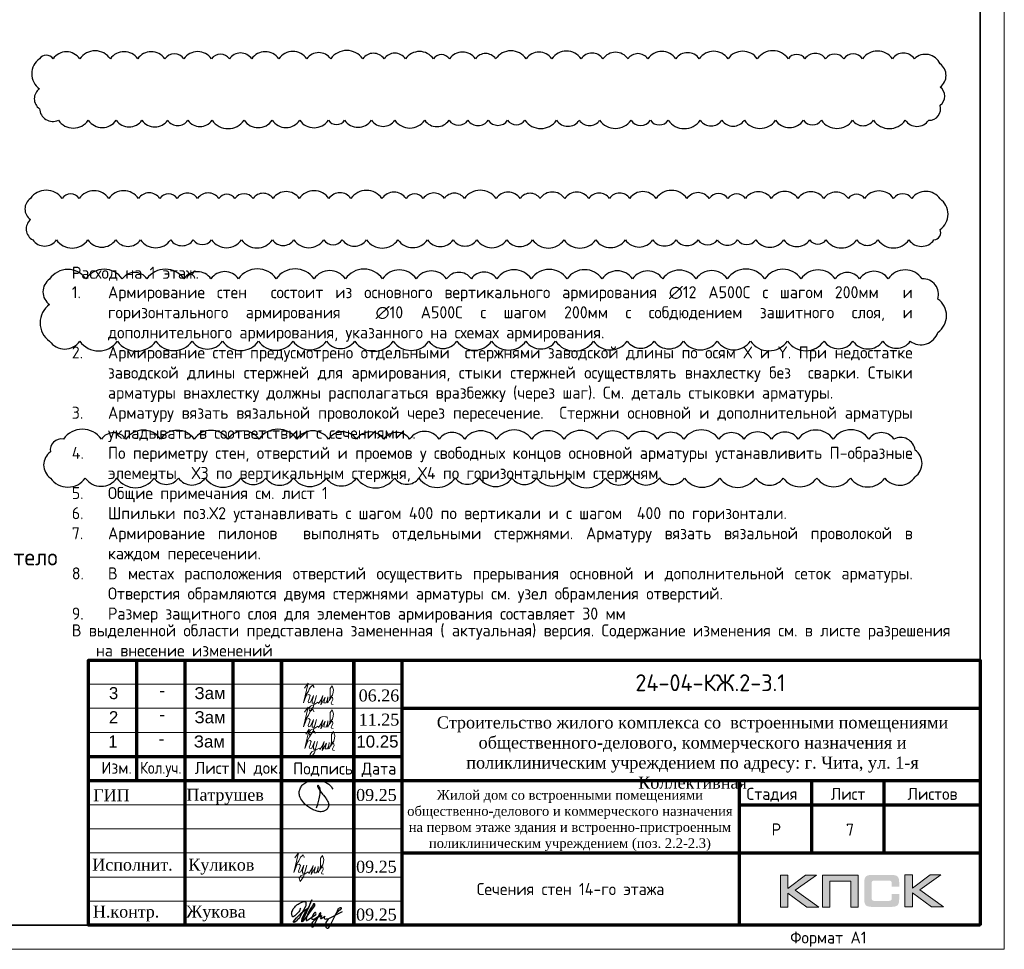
# Model space of a CAD drawing. Header units: millimetres. Extents: x 247266 to 730847, y -636031 to 10052.
# Tile 157 of 196: x 590663 to 611095, y -281741 to -262452. Entities that reach past the tile are written whole.
import ezdxf
from ezdxf.enums import TextEntityAlignment as Align

# ---------------------------------------------------------------- set-up
doc = ezdxf.new("R2010")
doc.units = ezdxf.units.MM
for name, color, linetype in [('PDF7_Text', 7, 'Continuous'), ('PDF8_Text', 7, 'Continuous'), ('Исправления', 1, 'Continuous'), ('РАЗМЕРЫ', 7, 'Continuous'), ('Рамка печать', 7, 'Continuous'), ('ТОЛСТЫЕ_ОСНОВНЫЕ', 7, 'Continuous')]:
    doc.layers.add(name, color=color, linetype=linetype)
for name, color, linetype, lineweight in [('Выноски', 7, 'Continuous', 20), ('размер', 7, 'Continuous', 25), ('Рамка', 7, 'Continuous', 70), ('Текст', 7, 'Continuous', 25), ('ТОНКИЕ', 7, 'Continuous', 9), ('Узлы', 7, 'Continuous', 0)]:
    doc.layers.add(name, color=color, linetype=linetype, lineweight=lineweight)
doc.styles.add('GOST-2.304_Type-B', font='GOST_Common.ttf')
doc.styles.add('PDF Times New Roman', font='times.ttf')
doc.styles.get("Standard").update_dxf_attribs({"font": 'arial.ttf'})
doc.styles.add('style1', font='GOST_Common.ttf', dxfattribs={"height": 500})
doc.styles.add('ГОСТ', font='GOST_Common.ttf')

# ---------------------------------------------------------------- blocks, each defined once
blk = doc.blocks.new('*U3684')
at = {"layer": 'ТОЛСТЫЕ_ОСНОВНЫЕ', "lineweight": 35}
blk.add_lwpolyline([(20, 5), (836, 5), (836, 589), (20, 589)], close=True, dxfattribs=at)
at = {"layer": 'ТОНКИЕ'}
blk.add_lwpolyline([(0, 0), (841, 0), (841, 594), (0, 594)], close=True, dxfattribs=at)
at = {"layer": 'Текст', "style": 'style1'}
blk.add_text('Формат А1', height=2.5, dxfattribs=at).set_placement((796.57, 1.2))
blk = doc.blocks.new('11')
at = {"layer": 'Выноски'}
for p, q in [((48016, 66806), (48038, 66823)), ((48038, 66823), (48060, 66786)), ((47885, 66608), (47944, 66700)), ((47944, 66700), (47962, 66737)), ((47962, 66737), (47989, 66781)), ((47989, 66781), (48016, 66806)), ((48060, 66786), (48058, 66769))]:
    blk.add_line(p, q, dxfattribs=at)
blk.add_lwpolyline([(47863, 66761), (47937, 66865), (47843, 66458), (47885, 66564), (47905, 66616), (47954, 66628), (47979, 66606), (47957, 66539), (47937, 66487), (47947, 66458), (47991, 66470), (48051, 66611), (48041, 66569), (48023, 66505), (48023, 66448), (48065, 66448), (48090, 66529), (48110, 66608), (48043, 66369), (47972, 66275), (47954, 66344), (47991, 66389), (48078, 66431), (48142, 66470), (48154, 66441), (48204, 66512), (48246, 66606), (48209, 66455), (48204, 66418), (48295, 66574), (48265, 66463), (48265, 66455), (48312, 66453), (48342, 66529), (48347, 66584), (48337, 66465), (48349, 66453), (48401, 66569), (48443, 66616), (48461, 66678), (48466, 66727), (48436, 66811), (48399, 66754), (48399, 66618), (48389, 66549), (48374, 66507), (48416, 66564), (48441, 66576), (48451, 66524), (48433, 66482), (48419, 66453), (48424, 66428), (48458, 66421)], dxfattribs=at)
blk = doc.blocks.new('яяя')
at = {"lineweight": 30}
for points in [[(345424, 110432), (345425, 110410), (345424, 110397), (345417, 110379), (345406, 110350), (345390, 110319), (345357, 110275), (345310, 110221), (345265, 110176), (345198, 110110), (345161, 110077), (345133, 110066), (345116, 110066), (345102, 110075), (345090, 110091), (345082, 110115), (345074, 110146), (345066, 110182), (345064, 110206), (345067, 110234), (345077, 110278), (345095, 110320), (345114, 110361), (345134, 110395), (345159, 110428), (345195, 110469), (345228, 110506), (345284, 110560), (345331, 110595), (345379, 110625), (345435, 110648), (345486, 110670), (345532, 110686), (345573, 110696), (345605, 110698), (345621, 110695), (345635, 110687), (345648, 110671), (345656, 110649), (345659, 110625), (345659, 110583), (345656, 110553), (345647, 110523), (345635, 110489), (345387, 110033), (345349, 109985), (345311, 109948), (345247, 109889), (345209, 109858), (345192, 109844), (345180, 109837), (345157, 109833), (345150, 109835), (345140, 109842), (345135, 109856), (345138, 109881), (345148, 109892), (345183, 109930), (345267, 110024), (345343, 110105), (345455, 110213), (345617, 110343), (345775, 110456), (345811, 110526), (345838, 110607), (345890, 110740), (345902, 110771), (345698, 110295), (345672, 110226), (345626, 110132), (345572, 110032), (345518, 109953), (345481, 109918), (345497, 110001), (345567, 110147), (345655, 110301), (345760, 110442)], [(345481, 109918), (345476, 109896), (345475, 109874), (345485, 109861), (345506, 109866), (345539, 109891), (345632, 109983), (345968, 110450), (346022, 110527), (346029, 110560), (346027, 110579), (346026, 110590), (346010, 110605), (345993, 110609), (345975, 110601), (345962, 110584), (345954, 110562), (345857, 110421), (345783, 110292), (345741, 110183), (345701, 110079), (345665, 109985), (345660, 109952), (345666, 109929), (345669, 109915), (345682, 109910), (345702, 109914), (345735, 109941), (345846, 110007), (346065, 110160), (346075, 110193), (346070, 110217), (346066, 110236), (346052, 110241), (346030, 110241), (346007, 110228), (345978, 110203), (345960, 110164), (345892, 110010), (345895, 109986), (345904, 109966), (345925, 109964), (345969, 109968), (346045, 110000), (346218, 110114), (346261, 110154), (346280, 110184), (346282, 110210), (346278, 110225), (346263, 110229), (346241, 110222), (346220, 110198), (346162, 110049), (345989, 109904), (345932, 109849), (345906, 109805), (345891, 109739), (345890, 109690), (345899, 109652), (345924, 109647), (345956, 109655), (345980, 109674), (346058, 109838), (346158, 110046), (346261, 110098), (346314, 110120), (346292, 110079), (346269, 110036), (346261, 110008), (346267, 109998), (346293, 109998), (346363, 110039), (346445, 110095), (346421, 110068), (346414, 110040), (346407, 110011), (346416, 109990), (346466, 109972), (346509, 109977), (346574, 109984), (347172, 110293)], [(346586, 109971), (346543, 109917), (346509, 109873), (346489, 109825), (346475, 109767), (346472, 109710), (346478, 109675), (346485, 109641), (346501, 109621), (346517, 109602), (346542, 109589), (346568, 109592), (346605, 109620), (346680, 109731), (346736, 109842), (346865, 110115), (346962, 110290), (346969, 110318), (346979, 110360), (347013, 110403), (347056, 110434), (347091, 110450), (347109, 110450), (347121, 110434), (347115, 110405), (347072, 110355), (347012, 110307), (346924, 110222)]]:
    blk.add_lwpolyline(points, dxfattribs=at)
blk = doc.blocks.new('Патрушев')
at = {"color": 5, "lineweight": 25}
blk.add_lwpolyline([(58.5, -35.09), (59.7, -31.98), (60.22, -29.81), (60.47, -28.76), (60.76, -27.56), (61.06, -26.32), (61.37, -24.67), (61.64, -22.98), (61.77, -21.63), (61.83, -20.46), (61.74, -19.5), (61.5, -18.56), (61.27, -17.93), (60.96, -17.34), (60.63, -16.86), (60.45, -16.66), (60.39, -16.62), (60.25, -16.53), (60.03, -16.42), (59.74, -16.36), (59.56, -16.39), (59.41, -16.5), (59.32, -16.73), (59.32, -16.96), (59.41, -17.15), (61.8, -21.04), (63.12, -22.91), (63.7, -23.61), (64.53, -24.59), (65.48, -25.87), (66.43, -27.07), (66.87, -27.73), (67.42, -28.44), (67.68, -28.93), (68, -29.52), (68.38, -30.41), (68.65, -31), (68.82, -31.71), (68.89, -32.2), (68.93, -32.68), (68.9, -33.35), (68.81, -33.79), (68.57, -34.59), (68.27, -35.18), (67.92, -35.7), (67.56, -36.23), (66.92, -36.75), (66.44, -37.14), (65.93, -37.49), (65.34, -37.85), (64.79, -38.12), (64.12, -38.33), (63.56, -38.4), (62.54, -38.51), (61.58, -38.47), (60.89, -38.38), (60.1, -38.27), (59.25, -38.05), (58.41, -37.75), (57.66, -37.55), (56.61, -37.27), (55.88, -36.92), (54.92, -36.35), (53.85, -35.72), (53.05, -35.25), (52.17, -34.73), (51.27, -34.08), (50.13, -33.27), (49.09, -32.31), (47.96, -31.09), (47.07, -29.92), (46.05, -28.68), (45.23, -27.65), (44.74, -26.54), (44.28, -25.09), (44.05, -24.29), (43.98, -23.29), (43.94, -22.47), (43.99, -21.49), (44.18, -20.57), (44.46, -19.97), (44.74, -19.1), (45.02, -18.24), (45.49, -17.42), (45.85, -16.92), (46.39, -16.14), (46.99, -15.53), (47.83, -14.81), (48.65, -14.29), (49.43, -13.79), (50.53, -13.27), (51.57, -12.89), (52.65, -12.48), (54.17, -12.1), (55.44, -11.87), (56.95, -11.79), (58.35, -11.79), (59.63, -11.91), (61, -12.05), (62.71, -12.35), (64.46, -12.88), (66.16, -13.58), (67.55, -14.27), (68.88, -15.13), (70.02, -16.25), (71.14, -17.49), (71.67, -18.26), (72.28, -19.27)], dxfattribs=at)
blk = doc.blocks.new('штамп кж1.1')
at = {"layer": 'Рамка печать', "lineweight": 20}
h = blk.add_hatch(color=0, dxfattribs=at)
h.paths.add_polyline_path([(419458, -85094), (419234, -85094), (418867, -85370), (418867, -85094), (418712, -85094), (418712, -85757), (418867, -85757), (418867, -85466), (419264, -85757), (419512, -85757), (419019, -85406)])
h.paths.add_polyline_path([(419737, -85219), (420175, -85219), (420175, -85757), (420329, -85757), (420329, -85094), (420165, -85094), (419583, -85094), (419583, -85251), (419583, -85757), (419737, -85757)])
h.paths.add_polyline_path([(421451, -85091), (421295, -85091), (421295, -85754), (421451, -85754), (421451, -85462), (421847, -85754), (422095, -85754), (421602, -85403), (422041, -85091), (421818, -85091), (421451, -85367)])
blk.add_hatch(color=204, dxfattribs=at).paths.add_polyline_path([(421166, -85165), (421164, -85157), (421161, -85151), (421158, -85145), (421154, -85139), (421151, -85134), (421147, -85129), (421143, -85124), (421139, -85120), (421133, -85117), (421128, -85113), (421122, -85109), (421115, -85107), (421108, -85104), (421100, -85101), (421093, -85099), (421075, -85096), (421056, -85093), (421035, -85092), (421012, -85091), (420617, -85091), (420594, -85092), (420573, -85093), (420553, -85096), (420536, -85099), (420528, -85102), (420521, -85104), (420514, -85107), (420508, -85110), (420502, -85113), (420496, -85117), (420491, -85120), (420486, -85124), (420482, -85129), (420478, -85134), (420474, -85139), (420471, -85145), (420468, -85151), (420466, -85158), (420463, -85165), (420461, -85172), (420457, -85188), (420455, -85206), (420453, -85226), (420453, -85248), (420453, -85596), (420453, -85618), (420455, -85638), (420457, -85656), (420461, -85673), (420463, -85680), (420466, -85687), (420468, -85694), (420471, -85700), (420474, -85705), (420478, -85711), (420482, -85716), (420486, -85720), (420491, -85725), (420496, -85728), (420502, -85731), (420508, -85735), (420514, -85738), (420521, -85740), (420528, -85743), (420536, -85745), (420553, -85749), (420573, -85751), (420594, -85753), (420617, -85754), (421012, -85754), (421035, -85753), (421056, -85752), (421075, -85749), (421092, -85746), (421100, -85743), (421108, -85741), (421115, -85738), (421122, -85735), (421128, -85732), (421133, -85728), (421139, -85725), (421143, -85720), (421147, -85716), (421151, -85711), (421154, -85706), (421158, -85700), (421161, -85694), (421164, -85688), (421166, -85680), (421169, -85673), (421172, -85656), (421175, -85639), (421176, -85618), (421177, -85596), (421177, -85487), (421022, -85487), (421022, -85576), (421022, -85582), (421021, -85588), (421020, -85594), (421019, -85599), (421017, -85604), (421015, -85608), (421012, -85612), (421008, -85616), (421005, -85619), (421001, -85622), (420996, -85624), (420991, -85626), (420987, -85627), (420981, -85628), (420974, -85628), (420968, -85629), (420649, -85629), (420644, -85628), (420639, -85628), (420635, -85626), (420631, -85624), (420627, -85621), (420624, -85618), (420620, -85615), (420617, -85611), (420615, -85607), (420613, -85603), (420611, -85598), (420609, -85593), (420607, -85584), (420607, -85574), (420607, -85256), (420607, -85250), (420607, -85245), (420609, -85240), (420610, -85235), (420611, -85231), (420613, -85228), (420616, -85225), (420619, -85221), (420622, -85218), (420626, -85216), (420630, -85214), (420634, -85212), (420639, -85211), (420643, -85210), (420649, -85210), (420654, -85210), (420968, -85210), (420974, -85210), (420981, -85210), (420986, -85212), (420991, -85213), (420996, -85215), (421000, -85217), (421004, -85220), (421008, -85223), (421011, -85227), (421014, -85231), (421017, -85235), (421019, -85240), (421020, -85245), (421021, -85250), (421022, -85257), (421022, -85263), (421022, -85336), (421177, -85336), (421177, -85248), (421176, -85226), (421175, -85206), (421172, -85188), (421168, -85172)])
at = {"layer": 'Рамка', "color": 7}
for p, q in [((405358, -83134), (405358, -80634)), ((407358, -83134), (407358, -80634)), ((410858, -81634), (422858, -81634)), ((404358, -82634), (410858, -82634)), ((404358, -83134), (422858, -83134)), ((419358, -83134), (419358, -84634)), ((420858, -83134), (420858, -84634)), ((417858, -83634), (422858, -83634)), ((417858, -83634), (422858, -83634)), ((410858, -84634), (422858, -84634))]:
    blk.add_line(p, q, dxfattribs=at)
at = {"layer": 'Рамка'}
for p, q in [((406358, -86134), (406358, -80634)), ((408358, -86134), (408358, -80634)), ((408358, -80634), (408358, -86134)), ((409858, -80634), (409858, -86134)), ((409858, -86134), (409858, -80634)), ((410858, -80634), (410858, -86134)), ((417858, -83134), (417858, -86134))]:
    blk.add_line(p, q, dxfattribs=at)
at = {"layer": 'Рамка', "color": 7, "lineweight": 15}
for p, q in [((404358, -81134), (410858, -81134)), ((404358, -81634), (410858, -81634)), ((404358, -82134), (410858, -82134)), ((404358, -83634), (410858, -83634)), ((404358, -84134), (410858, -84134)), ((404358, -84634), (410858, -84634)), ((404358, -85134), (410858, -85134)), ((404358, -85634), (410858, -85634))]:
    blk.add_line(p, q, dxfattribs=at)
at = {"layer": 'Рамка'}
blk.add_lwpolyline([(422858, -86134), (404358, -86134), (404358, -80634), (422858, -80634)], close=True, dxfattribs=at)
at = {"layer": 'Рамка печать', "color": 0, "lineweight": 20}
for points in [[(418712, -85757), (418712, -85094), (418867, -85094), (418867, -85370), (419234, -85094), (419458, -85094), (419019, -85406), (419512, -85757), (419264, -85757), (418867, -85466), (418867, -85757), (418712, -85757)], [(419737, -85757), (419737, -85219), (420175, -85219), (420175, -85757), (420329, -85757), (420329, -85094), (420165, -85094), (419583, -85094), (419583, -85251), (419583, -85757), (419737, -85757)], [(421295, -85754), (421295, -85091), (421451, -85091), (421451, -85367), (421818, -85091), (422041, -85091), (421602, -85403), (422095, -85754), (421847, -85754), (421451, -85462), (421451, -85754), (421295, -85754)]]:
    blk.add_lwpolyline(points, close=True, dxfattribs=at)
at = {"color": 5, "xscale": 24.5, "yscale": 24.5, "zscale": 24.5}
blk.add_blockref('Патрушев', (407651, -82836), dxfattribs=at)
at = {"color": 2, "lineweight": 60, "xscale": 0.5, "yscale": 0.5, "zscale": 0.5}
blk.add_blockref('яяя', (236038, -140993), dxfattribs=at)
at = {"layer": 'Выноски', "color": 0}
blk.add_blockref('11', (360773, -151499), dxfattribs=at)
at = {"layer": 'PDF7_Text', "char_height": 248, "attachment_point": 7, "style": 'PDF Times New Roman'}
for s, insert in [('Патрушев', (406387, -83634)), ('09.25', (409908, -83561)), ('09.25', (409908, -85050)), ('Жукова', (406381, -86056)), ('09.25', (409908, -86042))]:
    blk.add_mtext(s, dxfattribs=dict(at, insert=insert))
at = {"layer": 'PDF7_Text', "insert": (406426, -85084), "char_height": 247.95, "attachment_point": 7, "style": 'PDF Times New Roman'}
blk.add_mtext_dynamic_manual_height_columns('{\\C256;Куликов}', width=2000, gutter_width=1250, heights=[0], dxfattribs=at)
at = {"layer": 'PDF8_Text', "char_height": 248, "attachment_point": 7, "style": 'PDF Times New Roman'}
for s, insert in [('ГИП', (404451, -83561)), ('Исполнит.', (404432, -85007)), ('Н.контр.', (404445, -86056))]:
    blk.add_mtext(s, dxfattribs=dict(at, insert=insert))
at = {"layer": 'Текст', "color": 7, "style": 'ГОСТ'}
blk.add_text('24-04-КЖ.2-3.1', height=350, dxfattribs=at).set_placement((417259, -81103), align=Align.MIDDLE_CENTER)
for s, p in [('Изм.', (404622, -82993)), ('Лист', (406561, -82996)), ('N док.', (407423, -82993)), ('Подпись', (408601, -83008)), ('Дата', (410023, -83008)), ('Стадия', (418009, -83534)), ('Лист', (419758, -83534)), ('Листов', (421350, -83534)), ('Р', (418530, -84272))]:
    blk.add_text(s, height=250, dxfattribs=at).set_placement(p)
at = {"layer": 'Текст', "color": 7, "style": 'ГОСТ', "width": 0.9}
blk.add_text('Кол.уч.', height=250, dxfattribs=at).set_placement((405423, -82992))
at = {"layer": 'Текст', "color": 7, "attachment_point": 1, "style": 'ГОСТ'}
for s, width, heights, insert, char_height in [('\\pxqc;{\\fTimes New Roman|b0|i0|c204|p18;\\C256;Строительство жилого комплекса со  встроенными помещениями общественного-делового, коммерческого назначения и поликлиническим учреждением по адресу: г. Чита, ул. 1-я Коллективная}', 11543.07, [0], (411117, -81801), 250), ('\\pxqc;{\\fTimes New Roman|b0|i0|c204|p18;\\C256;Жилой дом со встроенными помещениями общественно-делового и коммерческого назначения на первом этаже здания и встроенно-пристроенным поликлиническим учреждением (поз. 2.2-2.3)\\P}', 7000, [1500], (410844, -83331), 200)]:
    blk.add_mtext_dynamic_manual_height_columns(s, width=width, gutter_width=12.5, heights=heights, dxfattribs=dict(at, insert=insert, char_height=char_height))

msp = doc.modelspace()

# ---------------------------------------------------------------- linework, layer by layer
at = {"layer": 'Исправления'}
for points in [[(591074.08, -263263.68, 0.52056705), (591074.08, -263884.5, 0.52056705), (591074.08, -264299.16, 0.52056705), (591465.27, -264539.84, 0.52056705), (592087.27, -264539.84, 0.52056705), (592666.43, -264539.84, 0.52056705), (593200, -264539.84, 0.52056705), (593733.66, -264539.84, 0.52056705), (594154.11, -264539.84, 0.52056705), (594655.13, -264539.84, 0.52056705), (595318.44, -264539.84, 0.52056705), (595902.52, -264539.84, 0.52056705), (596475.81, -264539.84, 0.52056705), (597070.17, -264539.84, 0.52056705), (597405.34, -264539.84, 0.52056705), (597962.63, -264539.84, 0.52056705), (598450, -264539.84, 0.52056705), (599067.26, -264539.84, 0.52056705), (599572.74, -264539.84, 0.52056705), (599965.19, -264539.84, 0.52056705), (600386.07, -264539.84, 0.52056705), (600787.55, -264539.84, 0.52056705), (601147.68, -264539.84, 0.52056705), (601802.73, -264539.84, 0.52056705), (602277.13, -264539.84, 0.52056705), (602697.95, -264539.84, 0.52056705), (603349.06, -264539.84, 0.52056705), (603751.53, -264539.84, 0.52056705), (604120.65, -264539.84, 0.52056705), (604785.49, -264539.84, 0.52056705), (605235.71, -264539.84, 0.52056705), (605700.06, -264539.84, 0.52056705), (606347.66, -264539.84, 0.52056705), (606926.04, -264539.84, 0.52056705), (607298.36, -264539.84, 0.52056705), (607946.36, -264539.84, 0.52056705), (608378.66, -264539.84, 0.52056705), (609039.24, -264539.84, 0.52056705), (609525.87, -264539.84, 0.52056705), (609760.58, -264228.5, 0.52056705), (609760.58, -263850.65, 0.52056705), (609760.58, -263366.95, 0.52056705), (609228.86, -263263.68, 0.52056705), (608772.12, -263263.68, 0.52056705), (608153.87, -263263.68, 0.52056705), (607761.33, -263263.68, 0.52056705), (607385.65, -263263.68, 0.52056705), (606958.36, -263263.68, 0.52056705), (606612.97, -263263.68, 0.52056705), (605968.62, -263263.68, 0.52056705), (605363.43, -263263.68, 0.52056705), (604766.09, -263263.68, 0.52056705), (604279.19, -263263.68, 0.52056705), (603695.89, -263263.68, 0.52056705), (603286.42, -263263.68, 0.52056705), (602766.83, -263263.68, 0.52056705), (602314.38, -263263.68, 0.52056705), (601704.3, -263263.68, 0.52056705), (601173.53, -263263.68, 0.52056705), (600538.68, -263263.68, 0.52056705), (600121.44, -263263.68, 0.52056705), (599581.6, -263263.68, 0.52056705), (599246.75, -263263.68, 0.52056705), (598668.37, -263263.68, 0.52056705), (598223.92, -263263.68, 0.52056705), (597781.02, -263263.68, 0.52056705), (597116.53, -263263.68, 0.52056705), (596621.92, -263263.68, 0.52056705), (596039.33, -263263.68, 0.52056705), (595478.05, -263263.68, 0.52056705), (595013.84, -263263.68, 0.52056705), (594642.84, -263263.68, 0.52056705), (594070.2, -263263.68, 0.52056705), (593674.72, -263263.68, 0.52056705), (593112.51, -263263.68, 0.52056705), (592544.9, -263263.68, 0.52056705), (591910.76, -263263.68, 0.52056705), (591356.09, -263263.68, 0.52056705)], [(590885.75, -266161.29, 0.52056705), (590885.75, -266599.18, 0.52056705), (590933.68, -267021.32, 0.52056705), (591426.31, -267021.32, 0.52056705), (592077.83, -267021.32, 0.52056705), (592654.85, -267021.32, 0.52056705), (593169.96, -267021.32, 0.52056705), (593797.09, -267021.32, 0.52056705), (594265.53, -267021.32, 0.52056705), (594642.67, -267021.32, 0.52056705), (595268.4, -267021.32, 0.52056705), (595906.4, -267021.32, 0.52056705), (596353.77, -267021.32, 0.52056705), (596973.64, -267021.32, 0.52056705), (597356.66, -267021.32, 0.52056705), (597860.75, -267021.32, 0.52056705), (598512.69, -267021.32, 0.52056705), (599126.56, -267021.32, 0.52056705), (599655.69, -267021.32, 0.52056705), (600150.29, -267021.32, 0.52056705), (600771.38, -267021.32, 0.52056705), (601307.42, -267021.32, 0.52056705), (601959.43, -267021.32, 0.52056705), (602615.83, -267021.32, 0.52056705), (603231.27, -267021.32, 0.52056705), (603798.89, -267021.32, 0.52056705), (604284.3, -267021.32, 0.52056705), (604739.96, -267021.32, 0.52056705), (605140.57, -267021.32, 0.52056705), (605559.57, -267021.32, 0.52056705), (605935.81, -267021.32, 0.52056705), (606520.08, -267021.32, 0.52056705), (607056.67, -267021.32, 0.52056705), (607393.56, -267021.32, 0.52056705), (608031.5, -267021.32, 0.52056705), (608472.77, -267021.32, 0.52056705), (609114.3, -267021.32, 0.52056705), (609635.31, -267021.32, 0.52056705), (609761.69, -266805.68, 0.52056705), (609761.69, -266172.46, 0.52056705), (609173.86, -266161.29, 0.52056705), (608796.43, -266161.29, 0.52056705), (608196.53, -266161.29, 0.52056705), (607859.32, -266161.29, 0.52056705), (607348.64, -266161.29, 0.52056705), (606813.09, -266161.29, 0.52056705), (606259.59, -266161.29, 0.52056705), (605722.65, -266161.29, 0.52056705), (605359.42, -266161.29, 0.52056705), (604970.37, -266161.29, 0.52056705), (604509.69, -266161.29, 0.52056705), (603867.56, -266161.29, 0.52056705), (603322.82, -266161.29, 0.52056705), (602901.21, -266161.29, 0.52056705), (602474.59, -266161.29, 0.52056705), (601972.59, -266161.29, 0.52056705), (601459.63, -266161.29, 0.52056705), (601049.04, -266161.29, 0.52056705), (600548.16, -266161.29, 0.52056705), (599891.89, -266161.29, 0.52056705), (599474.75, -266161.29, 0.52056705), (599038.47, -266161.29, 0.52056705), (598680.31, -266161.29, 0.52056705), (598179.48, -266161.29, 0.52056705), (597536.82, -266161.29, 0.52056705), (597080.1, -266161.29, 0.52056705), (596464.76, -266161.29, 0.52056705), (595919.43, -266161.29, 0.52056705), (595506.11, -266161.29, 0.52056705), (595130.57, -266161.29, 0.52056705), (594794.16, -266161.29, 0.52056705), (594354.56, -266161.29, 0.52056705), (593934.07, -266161.29, 0.52056705), (593571.17, -266161.29, 0.52056705), (593126.47, -266161.29, 0.52056705), (592513.86, -266161.29, 0.52056705), (591899.52, -266161.29, 0.52056705), (591542.62, -266161.29, 0.52056705)], [(591284.18, -269122.89, 0.52056705), (591912.15, -269122.89, 0.52056705), (592690.19, -269122.89, 0.52056705), (593487.4, -269122.89, 0.52056705), (594240.33, -269122.89, 0.52056705), (594872.46, -269122.89, 0.52056705), (595619.84, -269122.89, 0.52056705), (596336.82, -269122.89, 0.52056705), (597027.4, -269122.89, 0.52056705), (597614.83, -269122.89, 0.52056705), (598413.99, -269122.89, 0.52056705), (599155.24, -269122.89, 0.52056705), (599736.37, -269122.89, 0.52056705), (600455.64, -269122.89, 0.52056705), (601168.21, -269122.89, 0.52056705), (601784.36, -269122.89, 0.52056705), (602569.3, -269122.89, 0.52056705), (603269.48, -269122.89, 0.52056705), (603828.56, -269122.89, 0.52056705), (604438.87, -269122.89, 0.52056705), (605136.18, -269122.89, 0.52056705), (605827.06, -269122.89, 0.52056705), (606593.64, -269122.89, 0.52056705), (607353.34, -269122.89, 0.52056705), (607954.57, -269122.89, 0.52056705), (608574.1, -269122.89, 0.52056705), (609143.45, -269122.89, 0.52056705), (609715.72, -268939.77, 0.52056705), (609715.72, -268247.93, 0.52056705), (609389.55, -267828.29, 0.52056705), (608686.44, -267828.29, 0.52056705), (608090.62, -267828.29, 0.52056705), (607583.74, -267828.29, 0.52056705), (606876.79, -267828.29, 0.52056705), (606122.23, -267828.29, 0.52056705), (605346.48, -267828.29, 0.52056705), (604698.76, -267828.29, 0.52056705), (604006.36, -267828.29, 0.52056705), (603381.55, -267828.29, 0.52056705), (602748.18, -267828.29, 0.52056705), (602023.14, -267828.29, 0.52056705), (601278.99, -267828.29, 0.52056705), (600562.97, -267828.29, 0.52056705), (600035.02, -267828.29, 0.52056705), (599521.32, -267828.29, 0.52056705), (598891.91, -267828.29, 0.52056705), (598191.19, -267828.29, 0.52056705), (597421.73, -267828.29, 0.52056705), (596770.35, -267828.29, 0.52056705), (595987.63, -267828.29, 0.52056705), (595204.61, -267828.29, 0.52056705), (594632.34, -267828.29, 0.52056705), (594067.56, -267828.29, 0.52056705), (593303.3, -267828.29, 0.52056705), (592792.06, -267828.29, 0.52056705), (592037.27, -267828.29, 0.52056705), (591284.18, -267833.67, 0.52056705), (591284.18, -268364.86, 0.52056705)], [(591301, -271962.26, 0.52056705), (592023.77, -271962.26, 0.52056705), (592680.67, -271962.26, 0.52056705), (593451.13, -271962.26, 0.52056705), (593955.97, -271962.26, 0.52056705), (594513.73, -271962.26, 0.52056705), (595250.66, -271962.26, 0.52056705), (595767.96, -271962.26, 0.52056705), (596345.51, -271962.26, 0.52056705), (597023.47, -271962.26, 0.52056705), (597651.05, -271962.26, 0.52056705), (598444.09, -271962.26, 0.52056705), (598947.35, -271962.26, 0.52056705), (599701.69, -271962.26, 0.52056705), (600202.7, -271962.26, 0.52056705), (600878.45, -271962.26, 0.52056705), (601392.21, -271962.26, 0.52056705), (602035.82, -271962.26, 0.52056705), (602816.61, -271962.26, 0.52056705), (603380.39, -271962.26, 0.52056705), (603937.68, -271962.26, 0.52056705), (604458.85, -271962.26, 0.52056705), (605189.34, -271962.26, 0.52056705), (605936.24, -271962.26, 0.52056705), (606508.99, -271962.26, 0.52056705), (607204.83, -271962.26, 0.52056705), (607902.01, -271962.26, 0.52056705), (608615.83, -271962.26, 0.52056705), (609243.34, -271935.33, 0.52056705), (609243.34, -271382.15, 0.52056705), (608802.36, -271154.69, 0.52056705), (608284.08, -271154.69, 0.52056705), (607542.56, -271154.69, 0.52056705), (606817.83, -271154.69, 0.52056705), (606264.94, -271154.69, 0.52056705), (605689.66, -271154.69, 0.52056705), (605172.98, -271154.69, 0.52056705), (604443.64, -271154.69, 0.52056705), (603900.53, -271154.69, 0.52056705), (603291.03, -271154.69, 0.52056705), (602642.64, -271154.69, 0.52056705), (601958.6, -271154.69, 0.52056705), (601287.87, -271154.69, 0.52056705), (600560.08, -271154.69, 0.52056705), (599899.08, -271154.69, 0.52056705), (599367.96, -271154.69, 0.52056705), (598755.18, -271154.69, 0.52056705), (598217.73, -271154.69, 0.52056705), (597650.47, -271154.69, 0.52056705), (597072.26, -271154.69, 0.52056705), (596413.41, -271154.69, 0.52056705), (595630.97, -271154.69, 0.52056705), (594983.54, -271154.69, 0.52056705), (594285.17, -271154.69, 0.52056705), (593586.9, -271154.69, 0.52056705), (592867.84, -271154.69, 0.52056705), (592358.38, -271154.69, 0.52056705), (591571.37, -271154.69, 0.52056705), (591301, -271421.21, 0.52056705)]]:
    msp.add_lwpolyline(points, format="xyb", close=True, dxfattribs=at)

# ---------------------------------------------------------------- block references
at = {"xscale": 100, "yscale": 100, "zscale": 100}
msp.add_blockref('*U3684', (526994.57, -281741.36, 3100), dxfattribs=at)
at = {"layer": 'Выноски'}
for p in [(548709.86, -343083.36, 3100), (548709.86, -343583.36, 3100), (548735.35, -344035.77)]:
    msp.add_blockref('11', p, dxfattribs=at)
at = {"layer": 'размер'}
msp.add_blockref('штамп кж1.1', (187736.24, -195107.14, 3100), dxfattribs=at)

# ---------------------------------------------------------------- texts
at = {"ltscale": 100, "char_height": 250, "width": 17398.1241, "attachment_point": 1, "style": 'GOST-2.304_Type-B'}
for s, insert in [('\\pxi-3,l3,t3,20;{\\C7;Расход на 1 этаж.}', (591745.25, -267578.1)), ('\\pxi-3,l3,qj,t3;{\\C7;1.^IАрмирование стен  состоит из основного вертикального армирования ∅12 А500С с шагом 200мм  и горизонтального армирования  ∅10 А500С с шагом 200мм с собдюдением зашитного слоя, и дополнительного армирования, указанного на схемах армирования.\\P2.^IАрмирование стен предусмотрено отдельными  стержнями заводской длины по осям Х и Y. При недостатке заводской длины стержней для армирования, стыки стержней осуществлять внахлестку без  сварки. Стыки арматуры внахлестку должны располагаться вразбежку (через шаг). См. деталь стыковки арматуры.\\P3.^IАрматуру вязать вязальной проволокой через пересечение.  Стержни основной и дополнительной арматуры укладывать в соответствии с сечениями .\\P4.^IПо периметру стен, отверстий и проемов у свободных концов основной арматуры устанавливить П-образные элементы  Х3 по вертикальным стержня, Х4 по горизонтальным стержням.\\P}5.^IОбщие примечания см. лист 1\\P6.^IШпильки поз.Х2 устанавливать с шагом 400 по вертикали и с шагом  400 по горизонтали.\\P7.^IАрмирование пилонов  выполнять отдельными стержнями. Арматуру вязать вязальной проволокой в каждом пересечении.\\P{\\C7;8.^IВ местах расположения отверстий осуществить прерывания основной и дополнительной сеток арматуры. Отверстия обрамляются двумя стержнями арматуры см. узел обрамления отверстий.\\P9.^IРазмер защитного слоя для элементов армирования составляет 30 мм}', (591744.8, -267982.03))]:
    msp.add_mtext(s, dxfattribs=dict(at, insert=insert))
at = {"layer": 'PDF7_Text', "char_height": 247.953, "attachment_point": 7, "style": 'PDF Times New Roman'}
for s, insert in [('06.26', (597697.3, -276603.92, 3100)), ('11.25', (597697.3, -277103.92, 3100))]:
    msp.add_mtext(s, dxfattribs=dict(at, insert=insert))
at = {"layer": 'Исправления', "insert": (591744.8, -274998.69), "char_height": 250, "width": 18219.6597, "attachment_point": 1, "style": 'ГОСТ'}
msp.add_mtext('\\pxi-2,l2,sm1;В выделенной области представлена замененная ( актуальная) версия. Содержание изменения см. в листе разрешения на внесение изменений', dxfattribs=at)
at = {"layer": 'РАЗМЕРЫ', "char_height": 250, "width": 725.0085, "attachment_point": 1}
for s, insert in [('3', (592514.23, -276300.32, 3100)), ('-', (593561.76, -276241.93, 3100)), ('Зам', (594290.68, -276300.32, 3100)), ('2', (592514.23, -276800.32, 3100)), ('Зам', (594290.68, -276800.32, 3100)), ('-', (593561.76, -276741.93, 3100)), ('1', (592500.5, -277304.17)), ('-', (593548.03, -277245.78)), ('Зам', (594276.95, -277304.17)), ('10.25', (597649.59, -277304.17))]:
    msp.add_mtext(s, dxfattribs=dict(at, insert=insert))
at = {"layer": 'Текст', "char_height": 250, "attachment_point": 1, "style": 'ГОСТ'}
for s, insert in [('\\pxqcsm1.5000;\\P7', (604392.46, -278508.5)), ('\\pxsm1.5,qc;\\PСечения стен 14-го этажа', (598594.57, -279741.36, 3100))]:
    msp.add_mtext_dynamic_manual_height_columns(s, width=7000, gutter_width=12.5, heights=[1500], dxfattribs=dict(at, insert=insert))
at = {"layer": 'Узлы', "linetype": 'Continuous', "lineweight": 0, "insert": (586212.69, -273893.26), "char_height": 350, "width": 10464.9604, "attachment_point": 5, "style": 'GOST-2.304_Type-B'}
msp.add_mtext('Узел загиба элементов армирования стен в тело плиты', dxfattribs=at)

doc.saveas('drawing.dxf')
